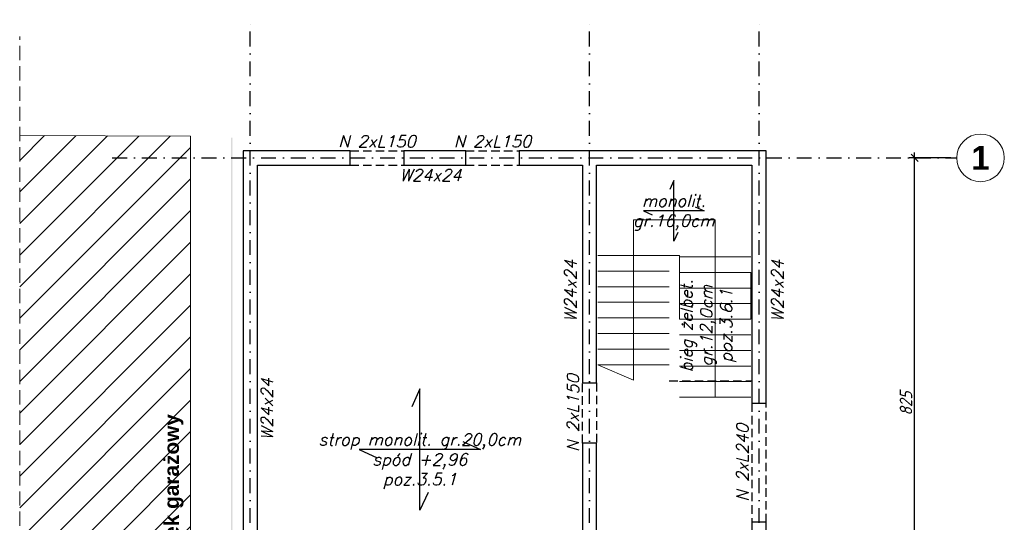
# Model space of a CAD drawing. Header units: millimetres. Extents: x -59549 to 24928, y -40343 to 39139.
# Tile 4 of 27: x -43803 to -27258, y -29 to 8411. Entities that reach past the tile are written whole.
import ezdxf
from ezdxf.enums import TextEntityAlignment as Align

# ---------------------------------------------------------------- set-up
doc = ezdxf.new("R2010")
doc.units = ezdxf.units.MM
doc.header["$MEASUREMENT"] = 0
doc.set_wipeout_variables(frame=1)
for name, pattern in [('DASHDOT', [25.4, 12.7, -6.35, 0, -6.35]), ('DASHDOTX2', [2, 1, -0.5, 0, -0.5]), ('Dot & Dashed', [335.138881, 176.388884, -88.194442, 0, -70.555556]), ('Hidden', [7.14375, 4.7625, -2.38125]), ('Krawędzie ukryte', [340, 240, -100])]:
    doc.linetypes.add(name, pattern=pattern)
for name, color, linetype in [('k-nadproża', 4, 'Hidden'), ('k-osie', 1, 'DASHDOT'), ('k-schody', 2, 'Continuous'), ('k-stropy', 4, 'Hidden'), ('k-stropy opisy', 2, 'Continuous'), ('k-wymiary', 1, 'Continuous'), ('k-ściany', 2, 'Continuous'), ('Nowe_220-A Ściany', 7, 'Continuous')]:
    doc.layers.add(name, color=color, linetype=linetype)
doc.layers.add('Nowe_0_Nr_pióra__1', color=7, linetype='Continuous', lineweight=13)
doc.styles.add('50', font='romans.shx', dxfattribs={"width": 0.85, "oblique": 15, "height": 10})
doc.styles.add('ISO', font='ISOCP.SHX', dxfattribs={"oblique": 15})
doc.styles.add('STYL_AUTOMATYCZNY_1', font='arialbd.ttf')
doc.dimstyles.new('ISO 1_100', dxfattribs={"dimtxt": 210, "dimasz": 120, "dimexe": 90, "dimexo": 100, "dimgap": 40, "dimtad": 1, "dimdec": 1, "dimlfac": 0.1, "dimzin": 9, "dimdsep": 46, "dimtxsty": 'ISO', "dimblk": 'OBLIQUE', "dimcen": 0.09, "dimdle": 90, "dimclrd": 1, "dimclre": 1, "dimclrt": 2, "dimadec": 0, "dimazin": 0, "dimtfac": 1, "dimtdec": 1, "dimtix": 1, "dimtmove": 2, "dimatfit": 0, "dimfxl": 1, "dimtolj": 1, "dimtzin": 0, "dimlwd": -1, "dimlwe": -1, "dimarcsym": 0})
pattern_1 = [(0, (-50000, 0), (0, 173.2051), [0, -100]), (0, (-49950, 86.6), (0, 173.2051), [0, -100])]

# ---------------------------------------------------------------- blocks, each defined once
blk = doc.blocks.new('_Oblique')
at = {"color": 0, "linetype": 'ByBlock', "lineweight": -2, "ltscale": 30}
blk.add_line((-0.5, -0.5), (0.5, 0.5), dxfattribs=at)
blk = doc.blocks.new('*D21')
at = {"layer": 'Defpoints', "color": 0}
for p in [(-28766, 6091), (-28058, 6091), (-28058, -2159)]:
    blk.add_point(p, dxfattribs=at)
at = {"layer": 'k-wymiary', "color": 1}
for p, q in [((-28766, -2249), (-28766, 6181)), ((-28158, 6091), (-28856, 6091)), ((-28158, -2159), (-28856, -2159))]:
    blk.add_line(p, q, dxfattribs=at)
at = {"layer": 'k-wymiary', "color": 1, "xscale": 120, "yscale": 120, "zscale": 120}
for p, rotation in [((-28766, 6091), 90), ((-28766, -2159), 270)]:
    blk.add_blockref('_Oblique', p, dxfattribs=dict(at, rotation=rotation))
at = {"layer": 'k-wymiary', "color": 2, "insert": (-28911, 1966), "char_height": 210, "attachment_point": 5, "rotation": 90, "style": 'ISO'}
blk.add_mtext('\\A1;825', dxfattribs=at)

msp = doc.modelspace()

# ---------------------------------------------------------------- hatches: boundary and pattern name
at = {"layer": 'k-wymiary'}
h = msp.add_hatch(dxfattribs=at)
h.set_pattern_fill('ANSI31', color=1, scale=3000, style=0)
h.paths.add_polyline_path([(-40932.68, 6454.29), (-43803.19, 6466.06), (-43803.19, -7656.35), (-40932.68, -7666.31)])
h.paths.add_polyline_path([(-41440.39, -3073.57), (-41440.39, 1834.34), (-40987.62, 1834.34), (-40987.62, -3073.57)], flags=24)
at = {"layer": 'Nowe_220-A Ściany', "linetype": 'Continuous', "lineweight": 0, "true_color": 0x000000}
h = msp.add_hatch(dxfattribs=at)
h.set_pattern_fill('TYNK_0001', color=18, style=0, pattern_type=2)
h.set_pattern_definition(pattern_1)
h.paths.add_polyline_path([(-40248.27, 6450.82), (-40229.87, 6430.82), (-40228.27, 6430.82), (-40228.27, 6450.82)])
h = msp.add_hatch(dxfattribs=at)
h.set_pattern_fill('TYNK_0001', color=18, style=0, pattern_type=2)
h.set_pattern_definition(pattern_1)
h.paths.add_polyline_path([(-40229.87, 6430.82), (-40248.27, 6450.82), (-40248.27, 6430.82)])
h = msp.add_hatch(dxfattribs=at)
h.set_pattern_fill('TYNK_0001', color=18, style=0, pattern_type=2)
h.set_pattern_definition(pattern_1)
h.paths.add_polyline_path([(-40248.27, 6430.82), (-40248.27, -3709.18), (-40228.27, -3709.18), (-40228.27, 6429.08), (-40229.87, 6430.82)])
h = msp.add_hatch(dxfattribs=at)
h.set_pattern_fill('TYNK_0001', color=18, style=0, pattern_type=2)
h.set_pattern_definition(pattern_1)
h.paths.add_polyline_path([(-40228.27, 6430.82), (-40229.87, 6430.82), (-40228.27, 6429.08)])
h = msp.add_hatch(dxfattribs=at)
h.set_pattern_fill('TYNK_0001', color=18, style=0, pattern_type=2)
h.set_pattern_definition(pattern_1)
h.paths.add_polyline_path([(-40228.27, 6430.82), (-39248.27, 6430.82), (-39248.27, 6450.82), (-40228.27, 6450.82)])
h = msp.add_hatch(dxfattribs=at)
h.set_pattern_fill('TYNK_0001', color=18, style=0, pattern_type=2)
h.set_pattern_definition(pattern_1)
h.paths.add_polyline_path([(-39248.27, 6430.82), (-38248.27, 6430.82), (-38248.27, 6450.82), (-39248.27, 6450.82)])
h = msp.add_hatch(dxfattribs=at)
h.set_pattern_fill('TYNK_0001', color=18, style=0, pattern_type=2)
h.set_pattern_definition(pattern_1)
h.paths.add_polyline_path([(-38228.27, 6450.82), (-38248.27, 6450.82), (-38248.27, 6430.82), (-38248.27, 6260.82), (-38228.27, 6260.82)])
h = msp.add_hatch(dxfattribs=at)
h.set_pattern_fill('TYNK_0001', color=18, style=0, pattern_type=2)
h.set_pattern_definition(pattern_1)
h.paths.add_polyline_path([(-37348.27, 6450.82), (-37348.27, 6430.82), (-36308.27, 6430.82), (-36308.27, 6450.82)])
h = msp.add_hatch(dxfattribs=at)
h.set_pattern_fill('TYNK_0001', color=18, style=0, pattern_type=2)
h.set_pattern_definition(pattern_1)
h.paths.add_polyline_path([(-35408.27, 6450.82), (-35428.27, 6450.82), (-35428.27, 6260.82), (-35408.27, 6260.82), (-35408.27, 6430.82)])
h = msp.add_hatch(dxfattribs=at)
h.set_pattern_fill('TYNK_0001', color=18, style=0, pattern_type=2)
h.set_pattern_definition(pattern_1)
h.paths.add_polyline_path([(-35408.27, 6430.82), (-34088.27, 6430.82), (-34088.27, 6450.82), (-35408.27, 6450.82)])
h = msp.add_hatch(dxfattribs=at)
h.set_pattern_fill('TYNK_0001', color=18, style=0, pattern_type=2)
h.set_pattern_definition(pattern_1)
h.paths.add_polyline_path([(-31078.27, 6390.82), (-31058.27, 6410.82), (-31078.27, 6410.82)])
h = msp.add_hatch(dxfattribs=at)
h.set_pattern_fill('TYNK_0001', color=18, style=0, pattern_type=2)
h.set_pattern_definition(pattern_1)
h.paths.add_polyline_path([(-31058.27, 6410.82), (-31078.27, 6390.82), (-31058.27, 6390.82)])
h = msp.add_hatch(dxfattribs=at)
h.set_pattern_fill('TYNK_0001', color=18, style=0, pattern_type=2)
h.set_pattern_definition(pattern_1)
h.paths.add_polyline_path([(-31058.27, 6390.82), (-31078.27, 6390.82), (-31078.27, 1970.82), (-31058.27, 1970.82)])
h = msp.add_hatch(dxfattribs=at)
h.set_pattern_fill('TYNK_0001', color=18, style=0, pattern_type=2)
h.set_pattern_definition(pattern_1)
h.paths.add_polyline_path([(-38248.27, 5950.82), (-38228.27, 5950.82), (-38228.27, 6210.82), (-38248.27, 6210.82), (-38248.27, 5970.82)])
h = msp.add_hatch(dxfattribs=at)
h.set_pattern_fill('TYNK_0001', color=18, style=0, pattern_type=2)
h.set_pattern_definition(pattern_1)
h.paths.add_polyline_path([(-35428.27, 5950.82), (-35408.27, 5950.82), (-35408.27, 5970.82), (-35408.27, 6210.82), (-35428.27, 6210.82)])
h = msp.add_hatch(dxfattribs=at)
h.set_pattern_fill('TYNK_0001', color=18, style=0, pattern_type=2)
h.set_pattern_definition(pattern_1)
h.paths.add_polyline_path([(-39808.27, 5950.82), (-39788.27, 5950.82), (-39806.67, 5970.82), (-39808.27, 5970.82)])
h = msp.add_hatch(dxfattribs=at)
h.set_pattern_fill('TYNK_0001', color=18, style=0, pattern_type=2)
h.set_pattern_definition(pattern_1)
h.paths.add_polyline_path([(-39788.27, 5970.82), (-39806.67, 5970.82), (-39788.27, 5950.82)])
h = msp.add_hatch(dxfattribs=at)
h.set_pattern_fill('TYNK_0001', color=18, style=0, pattern_type=2)
h.set_pattern_definition(pattern_1)
h.paths.add_polyline_path([(-39788.27, 5950.82), (-39248.27, 5950.82), (-39248.27, 5970.82), (-39788.27, 5970.82)])
h = msp.add_hatch(dxfattribs=at)
h.set_pattern_fill('TYNK_0001', color=18, style=0, pattern_type=2)
h.set_pattern_definition(pattern_1)
h.paths.add_polyline_path([(-39248.27, 5970.82), (-39248.27, 5950.82), (-38248.27, 5950.82), (-38248.27, 5970.82)])
h = msp.add_hatch(dxfattribs=at)
h.set_pattern_fill('TYNK_0001', color=18, style=0, pattern_type=2)
h.set_pattern_definition(pattern_1)
h.paths.add_polyline_path([(-37348.27, 5970.82), (-37348.27, 5950.82), (-36308.27, 5950.82), (-36308.27, 5970.82)])
h = msp.add_hatch(dxfattribs=at)
h.set_pattern_fill('TYNK_0001', color=18, style=0, pattern_type=2)
h.set_pattern_definition(pattern_1)
h.paths.add_polyline_path([(-35408.27, 5970.82), (-35408.27, 5950.82), (-34368.27, 5950.82), (-34368.27, 5970.82)])
h = msp.add_hatch(dxfattribs=at)
h.set_pattern_fill('TYNK_0001', color=18, style=0, pattern_type=2)
h.set_pattern_definition(pattern_1)
h.paths.add_polyline_path([(-34368.27, 5950.82), (-34348.27, 5950.82), (-34348.27, 5970.82), (-34368.27, 5970.82)])
h = msp.add_hatch(dxfattribs=at)
h.set_pattern_fill('TYNK_0001', color=18, style=0, pattern_type=2)
h.set_pattern_definition(pattern_1)
h.paths.add_polyline_path([(-34108.27, 5950.82), (-34088.27, 5950.82), (-34088.27, 5970.82), (-34108.27, 5970.82)])
h = msp.add_hatch(dxfattribs=at)
h.set_pattern_fill('TYNK_0001', color=18, style=0, pattern_type=2)
h.set_pattern_definition(pattern_1)
h.paths.add_polyline_path([(-31518.27, 5970.82), (-34088.27, 5970.82), (-34088.27, 5950.82), (-31518.27, 5950.82)])
h = msp.add_hatch(dxfattribs=at)
h.set_pattern_fill('TYNK_0001', color=18, style=0, pattern_type=2)
h.set_pattern_definition(pattern_1)
h.paths.add_polyline_path([(-31518.27, 5970.82), (-31518.27, 5950.82), (-31498.27, 5970.82)])
h = msp.add_hatch(dxfattribs=at)
h.set_pattern_fill('TYNK_0001', color=18, style=0, pattern_type=2)
h.set_pattern_definition(pattern_1)
h.paths.add_polyline_path([(-31498.27, 5970.82), (-31518.27, 5950.82), (-31498.27, 5950.82)])
h = msp.add_hatch(dxfattribs=at)
h.set_pattern_fill('TYNK_0001', color=18, style=0, pattern_type=2)
h.set_pattern_definition(pattern_1)
h.paths.add_polyline_path([(-33028.27, 4610.82), (-33048.27, 4610.82), (-33028.27, 4590.82)])
h = msp.add_hatch(dxfattribs=at)
h.set_pattern_fill('TYNK_0001', color=18, style=0, pattern_type=2)
h.set_pattern_definition(pattern_1)
h.paths.add_polyline_path([(-33048.27, 4610.82), (-33048.27, 4590.82), (-33028.27, 4590.82)])
h = msp.add_hatch(dxfattribs=at)
h.set_pattern_fill('TYNK_0001', color=18, style=0, pattern_type=2)
h.set_pattern_definition(pattern_1)
h.paths.add_polyline_path([(-33028.27, 4610.82), (-33028.27, 4590.82), (-31518.27, 4590.82), (-31518.27, 4610.82)])
h = msp.add_hatch(dxfattribs=at)
h.set_pattern_fill('TYNK_0001', color=18, style=0, pattern_type=2)
h.set_pattern_definition(pattern_1)
h.paths.add_polyline_path([(-34008.27, 2466.99), (-34088.27, 2466.99), (-34088.27, 2446.99), (-34008.27, 2446.99)])
h = msp.add_hatch(dxfattribs=at)
h.set_pattern_fill('TYNK_0001', color=18, style=0, pattern_type=2)
h.set_pattern_definition(pattern_1)
h.paths.add_polyline_path([(-34088.27, 2366.99), (-34088.27, 2346.99), (-34008.27, 2346.99), (-34008.27, 2366.99)])
h = msp.add_hatch(dxfattribs=at)
h.set_pattern_fill('TYNK_0001', color=18, style=0, pattern_type=2)
h.set_pattern_definition(pattern_1)
h.paths.add_polyline_path([(-33098.27, 2466.99), (-33098.27, 2446.99), (-33048.27, 2446.99), (-33048.27, 2466.99)])
h = msp.add_hatch(dxfattribs=at)
h.set_pattern_fill('TYNK_0001', color=18, style=0, pattern_type=2)
h.set_pattern_definition(pattern_1)
h.paths.add_polyline_path([(-32914.93, 2366.99), (-33098.27, 2366.99), (-33098.27, 2346.99), (-32908.27, 2346.99), (-32908.27, 2361.99)])
h = msp.add_hatch(dxfattribs=at)
h.set_pattern_fill('TYNK_0001', color=18, style=0, pattern_type=2)
h.set_pattern_definition(pattern_1)
h.paths.add_polyline_path([(-33028.27, 2466.99), (-33048.27, 2466.99), (-33028.27, 2451.99)])
h = msp.add_hatch(dxfattribs=at)
h.set_pattern_fill('TYNK_0001', color=18, style=0, pattern_type=2)
h.set_pattern_definition(pattern_1)
h.paths.add_polyline_path([(-33028.27, 2451.99), (-33048.27, 2466.99), (-33048.27, 2446.99), (-33028.27, 2446.99)])
h = msp.add_hatch(dxfattribs=at)
h.set_pattern_fill('TYNK_0001', color=18, style=0, pattern_type=2)
h.set_pattern_definition(pattern_1)
h.paths.add_polyline_path([(-32914.93, 2366.99), (-32908.27, 2361.99), (-32908.27, 2366.99)])
h = msp.add_hatch(dxfattribs=at)
h.set_pattern_fill('TYNK_0001', color=18, style=0, pattern_type=2)
h.set_pattern_definition(pattern_1)
h.paths.add_polyline_path([(-32908.27, 2366.99), (-32908.27, 2361.99), (-32888.27, 2346.99), (-32888.27, 2366.99)])
h = msp.add_hatch(dxfattribs=at)
h.set_pattern_fill('TYNK_0001', color=18, style=0, pattern_type=2)
h.set_pattern_definition(pattern_1)
h.paths.add_polyline_path([(-32888.27, 2346.99), (-32908.27, 2361.99), (-32908.27, 2346.99)])
h = msp.add_hatch(dxfattribs=at)
h.set_pattern_fill('TYNK_0001', color=18, style=0, pattern_type=2)
h.set_pattern_definition(pattern_1)
h.paths.add_polyline_path([(-31518.27, 1970.82), (-31518.27, 1950.82), (-31258.27, 1950.82), (-31258.27, 1970.82), (-31498.27, 1970.82)])
h = msp.add_hatch(dxfattribs=at)
h.set_pattern_fill('TYNK_0001', color=18, style=0, pattern_type=2)
h.set_pattern_definition(pattern_1)
h.paths.add_polyline_path([(-31058.27, 1950.82), (-31058.27, 1970.82), (-31078.27, 1970.82), (-31158.27, 1970.82), (-31158.27, 1950.82)])
h = msp.add_hatch(dxfattribs=at)
h.set_pattern_fill('TYNK_0001', color=18, style=0, pattern_type=2)
h.set_pattern_definition(pattern_1)
h.paths.add_polyline_path([(-39788.27, 1300.82), (-39788.27, 1320.82), (-39808.27, 1320.82), (-39808.27, 1300.82)])
h = msp.add_hatch(dxfattribs=at)
h.set_pattern_fill('TYNK_0001', color=18, style=0, pattern_type=2)
h.set_pattern_definition(pattern_1)
h.paths.add_polyline_path([(-39788.27, 1320.82), (-39788.27, 1300.82), (-38348.27, 1300.82), (-38348.27, 1320.82)])
h = msp.add_hatch(dxfattribs=at)
h.set_pattern_fill('TYNK_0001', color=18, style=0, pattern_type=2)
h.set_pattern_definition(pattern_1)
h.paths.add_polyline_path([(-38648.27, 1200.82), (-38628.27, 1200.82), (-38628.27, 1220.82), (-38648.27, 1220.82)])
h = msp.add_hatch(dxfattribs=at)
h.set_pattern_fill('TYNK_0001', color=18, style=0, pattern_type=2)
h.set_pattern_definition(pattern_1)
h.paths.add_polyline_path([(-38633.27, -679.18), (-38628.27, -672.52), (-38628.27, 1200.82), (-38648.27, 1200.82), (-38648.27, -679.18)])
h = msp.add_hatch(dxfattribs=at)
h.set_pattern_fill('TYNK_0001', color=18, style=0, pattern_type=2)
h.set_pattern_definition(pattern_1)
h.paths.add_polyline_path([(-38548.27, 1200.82), (-38528.27, 1200.82), (-38528.27, 1220.82), (-38548.27, 1220.82)])
h = msp.add_hatch(dxfattribs=at)
h.set_pattern_fill('TYNK_0001', color=18, style=0, pattern_type=2)
h.set_pattern_definition(pattern_1)
h.paths.add_polyline_path([(-38528.27, -539.18), (-38528.27, 1200.82), (-38548.27, 1200.82), (-38548.27, -539.18)])
h = msp.add_hatch(dxfattribs=at)
h.set_pattern_fill('TYNK_0001', color=18, style=0, pattern_type=2)
h.set_pattern_definition(pattern_1)
h.paths.add_polyline_path([(-37338.27, 1320.82), (-37338.27, 1300.82), (-34368.27, 1300.82), (-34368.27, 1320.82)])
h = msp.add_hatch(dxfattribs=at)
h.set_pattern_fill('TYNK_0001', color=18, style=0, pattern_type=2)
h.set_pattern_definition(pattern_1)
h.paths.add_polyline_path([(-34348.27, 1200.82), (-34348.27, 1220.82), (-34368.27, 1220.82), (-34368.27, 1200.82)])
h = msp.add_hatch(dxfattribs=at)
h.set_pattern_fill('TYNK_0001', color=18, style=0, pattern_type=2)
h.set_pattern_definition(pattern_1)
h.paths.add_polyline_path([(-31518.27, -9.18), (-31518.27, -29.18), (-31498.27, -29.18), (-31258.27, -29.18), (-31258.27, -9.18)])
h = msp.add_hatch(dxfattribs=at)
h.set_pattern_fill('TYNK_0001', color=18, style=0, pattern_type=2)
h.set_pattern_definition(pattern_1)
h.paths.add_polyline_path([(-31058.27, -29.18), (-31058.27, -9.18), (-31158.27, -9.18), (-31158.27, -29.18), (-31078.27, -29.18)])

# ---------------------------------------------------------------- linework, layer by layer
at = {"layer": 'k-nadproża', "ltscale": 30}
for p, q in [((-38248.27, 6210.82), (-37348.27, 6210.82)), ((-36308.27, 6210.82), (-35408.27, 6210.82)), ((-38248.27, 5970.82), (-37348.27, 5970.82)), ((-36308.27, 5970.82), (-35408.27, 5970.82)), ((-34348.27, 1300.82), (-34348.27, 2310.82)), ((-31498.27, 1970.82), (-31498.27, -29.18)), ((-31258.27, -29.18), (-31258.27, 1970.82))]:
    msp.add_line(p, q, dxfattribs=at)
at = {"layer": 'k-osie', "linetype": 'DASHDOTX2', "ltscale": 250}
for p, q in [((-39928.27, -9542.55), (-39928.27, 8410.82)), ((-34228.27, -9542.55), (-34228.27, 8410.82)), ((-31378.27, -9542.55), (-31378.27, 8410.82)), ((-42248.27, 6090.82), (-28058.27, 6090.82))]:
    msp.add_line(p, q, dxfattribs=at)
at = {"layer": 'k-osie', "linetype": 'Krawędzie ukryte', "lineweight": 13}
msp.add_line((-43803.19, -9609.93), (-43803.19, 8126.42), dxfattribs=at)
at = {"layer": 'k-osie', "linetype": 'Continuous', "lineweight": 13, "flags": 128}
msp.add_lwpolyline([(-43803.19, -7656.35), (-40932.68, -7666.31), (-40932.68, 6454.29), (-43803.19, 6466.06)], dxfattribs=at)
at = {"layer": 'k-osie', "color": 3, "linetype": 'Continuous', "lineweight": 13}
msp.add_circle((-27658.27, 6090.82), 400, dxfattribs=at)
at = {"layer": 'k-schody', "color": 2, "linetype": 'Continuous', "lineweight": 13}
for p, q in [((-34088.27, 4450.82), (-32888.27, 4450.82)), ((-31518.27, 4166.42), (-32718.27, 4166.42)), ((-31518.27, 3904.42), (-32718.27, 3904.42)), ((-32718.27, 3904.42), (-31518.27, 3904.42)), ((-31518.27, 3642.42), (-32718.27, 3642.42)), ((-32718.27, 3642.42), (-31518.27, 3642.42))]:
    msp.add_line(p, q, dxfattribs=at)
at = {"layer": 'k-stropy', "color": 5, "linetype": 'Continuous'}
for points in [[(-32745.19, 4839.93), (-32813.27, 4690.06), (-32813.27, 5709.18), (-32881.35, 5559.31)], [(-32453.58, 5267.7), (-32303.71, 5199.62), (-33322.83, 5199.62), (-33172.96, 5131.54)], [(-36942.11, 471.44), (-37078.27, 171.7), (-37078.27, 2209.94), (-37214.42, 1910.19)], [(-36358.89, 1326.97), (-36059.15, 1190.82), (-38097.39, 1190.82), (-37797.65, 1054.66)]]:
    msp.add_lwpolyline(points, dxfattribs=at)
at = {"layer": 'k-ściany'}
for points in [[(-37348.27, 6210.82), (-37348.27, 5970.82), (-36308.27, 5970.82), (-36308.27, 6210.82), (-37348.27, 6210.82)], [(-34348.27, -1029.18), (-34108.27, -1029.18), (-34108.27, 1300.82), (-34348.27, 1300.82), (-34348.27, -1029.18)], [(-31258.27, -2279.18), (-31258.27, -29.18), (-31498.27, -29.18), (-31498.27, -2279.18), (-31258.27, -2279.18)]]:
    msp.add_lwpolyline(points, dxfattribs=at)

# ---------------------------------------------------------------- texts
at = {"layer": 'k-nadproża', "color": 2, "linetype": 'Dot & Dashed', "ltscale": 1.5, "char_height": 200, "width": 1731.6147, "attachment_point": 8, "style": '50'}
for insert in [(-37798.27, 6268.38), (-35858.27, 6268.38)]:
    msp.add_mtext('{\\W1;N 2xL150}', dxfattribs=dict(at, insert=insert))
at = {"layer": 'k-nadproża', "color": 2, "linetype": 'Dot & Dashed', "ltscale": 1.5, "char_height": 200, "width": 1731.6147, "attachment_point": 8, "rotation": 90, "style": '50'}
for s, insert in [('{\\W1;N 2xL150}', (-34405.83, 1805.82)), ('{\\W1;N 2xL240}', (-31555.83, 970.82))]:
    msp.add_mtext(s, dxfattribs=dict(at, insert=insert))
at = {"layer": 'k-osie', "color": 7, "lineweight": 13, "style": 'STYL_AUTOMATYCZNY_1'}
msp.add_attdef('1', text='1', height=400, dxfattribs=at).set_placement((-27658.27, 6290.82), align=Align.TOP_CENTER)
at = {"layer": 'k-stropy opisy', "color": 2, "linetype": 'Dot & Dashed', "ltscale": 1.5, "char_height": 200, "style": '50'}
for s, insert, width, attachment_point in [('{\\W1;W24x24}', (-36898.43, 5801.31), 3246.6164, 5), ('{\\W1;monolit.\\Pgr.16,0cm}', (-32813.27, 5468.77), 3615.1777, 2), ('{\\W1;strop monolit. gr.20,0cm\\Pspód +2,96\\Ppoz.3.5.1}', (-37078.27, 1459.97), 3615.1777, 2)]:
    msp.add_mtext(s, dxfattribs=dict(at, insert=insert, width=width, attachment_point=attachment_point))
at = {"layer": 'k-stropy opisy', "color": 2, "linetype": 'Dot & Dashed', "ltscale": 1.5, "char_height": 200, "width": 3091.958, "attachment_point": 5, "rotation": 90, "style": '50'}
for insert in [(-34548.21, 3858.71), (-31067.63, 3858.71), (-39647.75, 1870.99)]:
    msp.add_mtext('{\\W1;W24x24}', dxfattribs=dict(at, insert=insert))
at = {"layer": 'Nowe_0_Nr_pióra__1', "color": 7, "linetype": 'Continuous', "lineweight": 13, "insert": (-41050.12, -619.62), "char_height": 250, "attachment_point": 8, "rotation": 90, "style": 'STYL_AUTOMATYCZNY_1'}
msp.add_mtext('\\A1;istniejący budynek garażowy', dxfattribs=at)

# ---------------------------------------------------------------- dimensions: what is measured, and where the dimension line sits
at = {"layer": 'k-wymiary'}
dim = msp.add_linear_dim(base=(-28766.19, 6090.82), p1=(-28058.27, -2159.18), p2=(-28058.27, 6090.82), angle=90, dimstyle='ISO 1_100', dxfattribs=at)
dim.commit()
dim.dimension.update_dxf_attribs({"geometry": '*D21', "text_midpoint": (-28911.21, 1965.82)})

# ---------------------------------------------------------------- wipeouts: each hides what was drawn before it
at = {"color": 2, "linetype": 'Continuous', "lineweight": 13}
msp.add_wipeout([(-31518.27, 2332.42), (-32718.27, 2332.42), (-32718.27, 2070.42), (-31518.27, 2070.42)], dxfattribs=at).dxf.layer = 'k-schody'

# ---------------------------------------------------------------- next in the draw order: linework, layer by layer
at = {"layer": 'k-schody', "color": 2, "linetype": 'Continuous', "lineweight": 13}
for p, q in [((-31518.27, 2332.42), (-32718.27, 2332.42)), ((-32718.27, 2070.42), (-31518.27, 2070.42))]:
    msp.add_line(p, q, dxfattribs=at)

# ---------------------------------------------------------------- next in the draw order: wipeouts: each hides what was drawn before it
at = {"color": 2, "linetype": 'Continuous', "lineweight": 13}
msp.add_wipeout([(-32718.27, 4428.42), (-32718.27, 4166.42), (-31518.27, 4166.42), (-31518.27, 4428.42)], dxfattribs=at).dxf.layer = 'k-schody'

# ---------------------------------------------------------------- next in the draw order: linework, layer by layer
at = {"layer": 'k-schody', "color": 2, "linetype": 'Continuous', "lineweight": 13}
for p, q in [((-32888.27, 4450.82), (-32718.27, 4450.82)), ((-31518.27, 4428.42), (-32718.27, 4428.42)), ((-32718.27, 4428.42), (-31518.27, 4428.42)), ((-32718.27, 4166.42), (-31518.27, 4166.42))]:
    msp.add_line(p, q, dxfattribs=at)

# ---------------------------------------------------------------- next in the draw order: wipeouts: each hides what was drawn before it
at = {"color": 2, "linetype": 'Continuous', "lineweight": 13}
msp.add_wipeout([(-31518.27, 2594.42), (-32718.27, 2594.42), (-32718.27, 2332.42), (-31518.27, 2332.42)], dxfattribs=at).dxf.layer = 'k-schody'

# ---------------------------------------------------------------- next in the draw order: linework, layer by layer
at = {"layer": 'k-schody', "color": 2, "linetype": 'Continuous', "lineweight": 13}
for p, q in [((-31518.27, 2594.42), (-32718.27, 2594.42)), ((-32718.27, 2332.42), (-31518.27, 2332.42))]:
    msp.add_line(p, q, dxfattribs=at)

# ---------------------------------------------------------------- next in the draw order: wipeouts: each hides what was drawn before it
at = {"color": 2, "linetype": 'Continuous', "lineweight": 13}
msp.add_wipeout([(-34088.27, 4188.82), (-32888.27, 4188.82), (-32888.27, 4450.82), (-34088.27, 4450.82)], dxfattribs=at).dxf.layer = 'k-schody'

# ---------------------------------------------------------------- next in the draw order: hatches: boundary and pattern name
at = {"layer": 'Nowe_220-A Ściany', "linetype": 'Continuous', "lineweight": 0, "true_color": 0x000000}
h = msp.add_hatch(dxfattribs=at)
h.set_pattern_fill('TYNK_0001', color=18, style=0, pattern_type=2)
h.set_pattern_definition(pattern_1)
h.paths.add_polyline_path([(-33028.27, 4590.82), (-33048.27, 4590.82), (-33048.27, 4530.82), (-33028.27, 4530.82)])
h = msp.add_hatch(dxfattribs=at)
h.set_pattern_fill('TYNK_0001', color=18, style=0, pattern_type=2)
h.set_pattern_definition(pattern_1)
h.paths.add_polyline_path([(-32888.27, 4470.82), (-32908.27, 4470.82), (-32888.27, 4450.82)])
h = msp.add_hatch(dxfattribs=at)
h.set_pattern_fill('TYNK_0001', color=18, style=0, pattern_type=2)
h.set_pattern_definition(pattern_1)
h.paths.add_polyline_path([(-32888.27, 4450.82), (-31518.27, 4450.82), (-31518.27, 4470.82), (-32888.27, 4470.82)])

# ---------------------------------------------------------------- next in the draw order: linework, layer by layer
at = {"layer": 'k-schody', "color": 2, "linetype": 'Continuous', "lineweight": 13}
for p, q in [((-32888.27, 4450.82), (-34088.27, 4450.82)), ((-32888.27, 4450.82), (-34088.27, 4450.82)), ((-32888.27, 4450.82), (-32718.27, 4450.82)), ((-34088.27, 4188.82), (-32888.27, 4188.82))]:
    msp.add_line(p, q, dxfattribs=at)

# ---------------------------------------------------------------- next in the draw order: wipeouts: each hides what was drawn before it
at = {"color": 2, "linetype": 'Continuous', "lineweight": 13}
msp.add_wipeout([(-31518.27, 2856.42), (-32718.27, 2856.42), (-32718.27, 2594.42), (-31518.27, 2594.42)], dxfattribs=at).dxf.layer = 'k-schody'

# ---------------------------------------------------------------- next in the draw order: linework, layer by layer
at = {"layer": 'k-schody', "color": 2, "linetype": 'Continuous', "lineweight": 13}
for p, q in [((-31518.27, 2856.42), (-32718.27, 2856.42)), ((-32718.27, 2594.42), (-31518.27, 2594.42))]:
    msp.add_line(p, q, dxfattribs=at)

# ---------------------------------------------------------------- next in the draw order: wipeouts: each hides what was drawn before it
at = {"color": 2, "linetype": 'Continuous', "lineweight": 13}
msp.add_wipeout([(-34088.27, 3926.82), (-32888.27, 3926.82), (-32888.27, 4188.82), (-34088.27, 4188.82)], dxfattribs=at).dxf.layer = 'k-schody'

# ---------------------------------------------------------------- next in the draw order: linework, layer by layer
at = {"layer": 'k-schody', "color": 2, "linetype": 'Continuous', "lineweight": 13}
for p, q in [((-32888.27, 4188.82), (-34088.27, 4188.82)), ((-34088.27, 3926.82), (-32888.27, 3926.82))]:
    msp.add_line(p, q, dxfattribs=at)

# ---------------------------------------------------------------- next in the draw order: wipeouts: each hides what was drawn before it
at = {"color": 2, "linetype": 'Continuous', "lineweight": 13}
msp.add_wipeout([(-31518.27, 3118.42), (-32718.27, 3118.42), (-32718.27, 2856.42), (-31518.27, 2856.42)], dxfattribs=at).dxf.layer = 'k-schody'

# ---------------------------------------------------------------- next in the draw order: linework, layer by layer
at = {"layer": 'k-schody', "color": 2, "linetype": 'Continuous', "lineweight": 13}
for p, q in [((-31518.27, 3118.42), (-32718.27, 3118.42)), ((-32718.27, 2856.42), (-31518.27, 2856.42))]:
    msp.add_line(p, q, dxfattribs=at)

# ---------------------------------------------------------------- next in the draw order: wipeouts: each hides what was drawn before it
at = {"color": 2, "linetype": 'Continuous', "lineweight": 13}
msp.add_wipeout([(-34088.27, 3664.82), (-32888.27, 3664.82), (-32888.27, 3926.82), (-34088.27, 3926.82)], dxfattribs=at).dxf.layer = 'k-schody'

# ---------------------------------------------------------------- next in the draw order: linework, layer by layer
at = {"layer": 'k-schody', "color": 2, "linetype": 'Continuous', "lineweight": 13}
for p, q in [((-32888.27, 3926.82), (-34088.27, 3926.82)), ((-34088.27, 3664.82), (-32888.27, 3664.82))]:
    msp.add_line(p, q, dxfattribs=at)

# ---------------------------------------------------------------- next in the draw order: wipeouts: each hides what was drawn before it
at = {"color": 2, "linetype": 'Continuous', "lineweight": 13}
msp.add_wipeout([(-32718.27, 3380.42), (-32718.27, 3118.42), (-31518.27, 3118.42), (-31518.27, 3380.42)], dxfattribs=at).dxf.layer = 'k-schody'

# ---------------------------------------------------------------- next in the draw order: linework, layer by layer
at = {"layer": 'k-schody', "color": 2, "linetype": 'Continuous', "lineweight": 13}
for p, q in [((-32718.27, 3380.42), (-32718.27, 4450.82)), ((-31518.27, 4166.42), (-31518.27, 3380.42)), ((-31518.27, 3380.42), (-32718.27, 3380.42)), ((-32718.27, 3380.42), (-31518.27, 3380.42)), ((-32718.27, 3118.42), (-31518.27, 3118.42))]:
    msp.add_line(p, q, dxfattribs=at)

# ---------------------------------------------------------------- next in the draw order: texts
at = {"layer": 'k-schody', "color": 2, "linetype": 'Dot & Dashed', "ltscale": 1.5, "insert": (-32231.23, 3273.26), "char_height": 200, "width": 3091.958, "attachment_point": 5, "rotation": 90, "style": '50'}
msp.add_mtext('{\\W1;bieg żelbet.\\Pgr.12,0cm\\Ppoz.3.6.1}', dxfattribs=at)

# ---------------------------------------------------------------- next in the draw order: wipeouts: each hides what was drawn before it
at = {"color": 2, "linetype": 'Continuous', "lineweight": 13}
msp.add_wipeout([(-34088.27, 3402.82), (-32888.27, 3402.82), (-32888.27, 3664.82), (-34088.27, 3664.82)], dxfattribs=at).dxf.layer = 'k-schody'

# ---------------------------------------------------------------- next in the draw order: linework, layer by layer
at = {"layer": 'k-schody', "color": 2, "linetype": 'Continuous', "lineweight": 13}
for p, q in [((-32888.27, 3664.82), (-34088.27, 3664.82)), ((-34088.27, 3402.82), (-32888.27, 3402.82))]:
    msp.add_line(p, q, dxfattribs=at)

# ---------------------------------------------------------------- next in the draw order: wipeouts: each hides what was drawn before it
at = {"color": 2, "linetype": 'Continuous', "lineweight": 13}
msp.add_wipeout([(-34088.27, 3140.82), (-32888.27, 3140.82), (-32888.27, 3402.82), (-34088.27, 3402.82)], dxfattribs=at).dxf.layer = 'k-schody'

# ---------------------------------------------------------------- next in the draw order: linework, layer by layer
at = {"layer": 'k-schody', "color": 2, "linetype": 'Continuous', "lineweight": 13}
for p, q in [((-32888.27, 3402.82), (-34088.27, 3402.82)), ((-34088.27, 3140.82), (-32888.27, 3140.82))]:
    msp.add_line(p, q, dxfattribs=at)

# ---------------------------------------------------------------- next in the draw order: wipeouts: each hides what was drawn before it
at = {"color": 2, "linetype": 'Continuous', "lineweight": 13}
msp.add_wipeout([(-34088.27, 2878.82), (-32888.27, 2878.82), (-32888.27, 3140.82), (-34088.27, 3140.82)], dxfattribs=at).dxf.layer = 'k-schody'

# ---------------------------------------------------------------- next in the draw order: linework, layer by layer
at = {"layer": 'k-schody', "color": 2, "linetype": 'Continuous', "lineweight": 13}
for p, q in [((-32888.27, 3140.82), (-34088.27, 3140.82)), ((-34088.27, 2878.82), (-32888.27, 2878.82))]:
    msp.add_line(p, q, dxfattribs=at)

# ---------------------------------------------------------------- next in the draw order: wipeouts: each hides what was drawn before it
at = {"color": 2, "linetype": 'Continuous', "lineweight": 13}
msp.add_wipeout([(-34088.27, 2616.82), (-32888.27, 2616.82), (-32888.27, 2878.82), (-34088.27, 2878.82)], dxfattribs=at).dxf.layer = 'k-schody'

# ---------------------------------------------------------------- next in the draw order: linework, layer by layer
at = {"layer": 'k-schody', "color": 2, "linetype": 'Continuous', "lineweight": 13}
for p, q in [((-32888.27, 2878.82), (-34088.27, 2878.82)), ((-34088.27, 2616.82), (-32888.27, 2616.82))]:
    msp.add_line(p, q, dxfattribs=at)

# ---------------------------------------------------------------- next in the draw order: wipeouts: each hides what was drawn before it
at = {"color": 2, "linetype": 'Continuous', "lineweight": 13}
msp.add_wipeout([(-32888.27, 2616.82), (-34088.27, 2616.82), (-34088.27, 2354.82), (-34088.27, 2344.82), (-32888.27, 2344.82), (-32888.27, 2354.82)], dxfattribs=at).dxf.layer = 'k-schody'

# ---------------------------------------------------------------- next in the draw order: hatches: boundary and pattern name
at = {"layer": 'Nowe_220-A Ściany', "linetype": 'Continuous', "lineweight": 0, "true_color": 0x000000}
h = msp.add_hatch(dxfattribs=at)
h.set_pattern_fill('TYNK_0001', color=18, style=0, pattern_type=2)
h.set_pattern_definition(pattern_1)
h.paths.add_polyline_path([(-33048.27, 2466.99), (-33028.27, 2466.99), (-33028.27, 4430.82), (-33048.27, 4430.82)])
h = msp.add_hatch(dxfattribs=at)
h.set_pattern_fill('TYNK_0001', color=18, style=0, pattern_type=2)
h.set_pattern_definition(pattern_1)
h.paths.add_polyline_path([(-34088.27, 2446.99), (-34088.27, 2466.99), (-34108.27, 2466.99), (-34108.27, 2446.99)])
h = msp.add_hatch(dxfattribs=at)
h.set_pattern_fill('TYNK_0001', color=18, style=0, pattern_type=2)
h.set_pattern_definition(pattern_1)
h.paths.add_polyline_path([(-34088.27, 2346.99), (-34088.27, 2366.99), (-34108.27, 2366.99), (-34108.27, 2346.99)])
h = msp.add_hatch(dxfattribs=at)
h.set_pattern_fill('TYNK_0001', color=18, style=0, pattern_type=2)
h.set_pattern_definition(pattern_1)
h.paths.add_polyline_path([(-34108.27, 2310.82), (-34088.27, 2310.82), (-34088.27, 2346.99), (-34108.27, 2346.99)])

# ---------------------------------------------------------------- next in the draw order: linework, layer by layer
at = {"layer": 'k-nadproża', "ltscale": 30}
for p, q in [((-32888.27, 2344.82), (-31498.27, 2344.82)), ((-34108.27, 2310.82), (-34108.27, 1300.82))]:
    msp.add_line(p, q, dxfattribs=at)
at = {"layer": 'k-schody', "color": 2, "linetype": 'Continuous', "lineweight": 13}
msp.add_line((-32888.27, 2616.82), (-34088.27, 2616.82), dxfattribs=at)
at = {"layer": 'k-schody', "color": 1, "linetype": 'Continuous', "lineweight": 13}
msp.add_lwpolyline([(-32118.27, 2070.42), (-32118.27, 5050.82), (-33488.27, 5050.82), (-33488.27, 2354.82), (-34088.27, 2616.82)], dxfattribs=at)
at = {"layer": 'k-ściany'}
for points in [[(-39808.27, -3589.18), (-39808.27, 5970.82), (-38248.27, 5970.82), (-38248.27, 6210.82), (-40048.27, 6210.82), (-40048.27, -7466.31), (-39808.27, -7466.31), (-39808.27, -3829.18), (-34108.27, -3829.18), (-34108.27, -3589.18), (-39808.27, -3589.18)], [(-35408.27, 6210.82), (-35408.27, 5970.82), (-34348.27, 5970.82), (-34348.27, 2310.82), (-34108.27, 2310.82), (-34108.27, 5970.82), (-31498.27, 5970.82), (-31498.27, 1970.82), (-31258.27, 1970.82), (-31258.27, 6210.82), (-35408.27, 6210.82)]]:
    msp.add_lwpolyline(points, dxfattribs=at)

doc.saveas('drawing.dxf')
